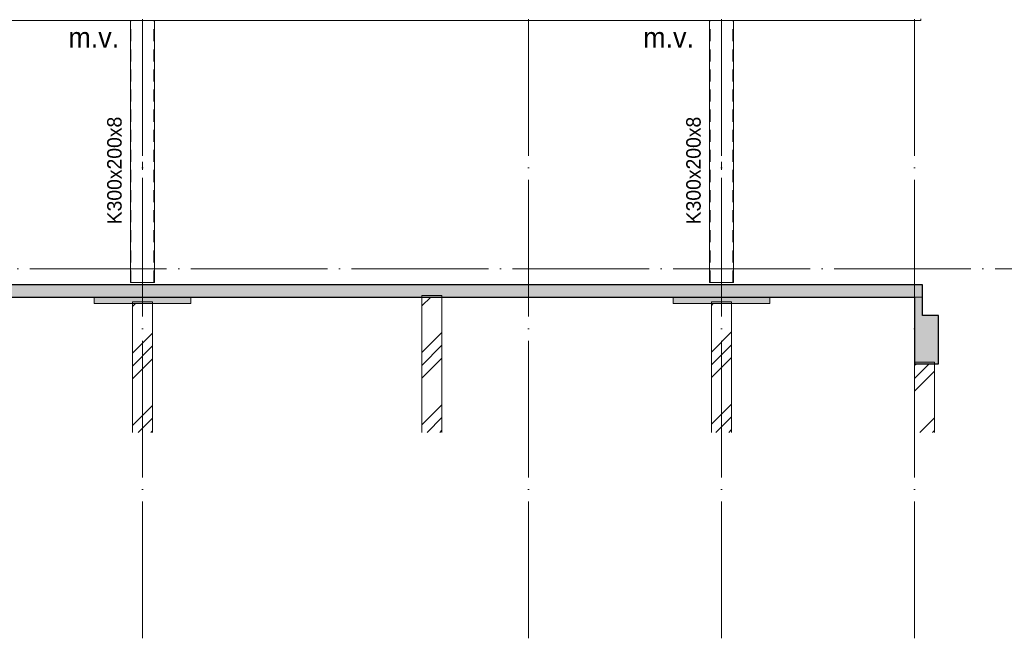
# Model space of a CAD drawing. Header units: millimetres. Extents: x 4517 to 474157, y -4632 to 9900.
# Tile 93 of 114: x 374940 to 387183, y -4594 to 3099. Entities that reach past the tile are written whole.
import ezdxf

# ---------------------------------------------------------------- set-up
doc = ezdxf.new("R2010")
doc.units = ezdxf.units.MM
for name, pattern in [('WSP_hartlijn', [800, 500, -100, 100, -100]), ('WSP_hhidden', [250, 150, -100]), ('WSP_stramienlijn', [2000, 1700, -150, 0, -150])]:
    doc.linetypes.add(name, pattern=pattern)
for name, color, linetype, lineweight in [('00_algemeen - hartlijn', 7, 'WSP_hartlijn', 13), ('00_algemeen - hhidden - 0_13mm', 7, 'WSP_hhidden', 13), ('00_text', 7, 'Continuous', 13), ('07_stramien', 4, 'Continuous', 13), ('07_stramien - levels', 7, 'Continuous', 13), ('16_funderingsconstructies', 2, 'Continuous', 18), ('16_funderingsconstructies - voeten en balken -cut-', 3, 'Continuous', 25), ('17_paalfunderingen - prefab', 2, 'Continuous', 18), ('23_vloeren', 2, 'Continuous', 18), ('23_vloeren - hatch', 1, 'Continuous', 18), ('23_vloeren -cut-', 3, 'Continuous', 25), ('28_hoofddraagconstructies - kolommen en liggers - staal', 1, 'Continuous', 13), ('28_hoofddraagconstructies - tags', 7, 'Continuous', 18)]:
    doc.layers.add(name, color=color, linetype=linetype, lineweight=lineweight)
doc.layers.add('16_funderingsconstructies - voeten en balken', color=2, linetype='Continuous')
doc.styles.add('Revittext', font='txt', dxfattribs={"height": 250})
doc.styles.add('Revittext_1', font='txt', dxfattribs={"height": 180})
pattern_1 = [(45, (12053.6, 0), (-449.013, 449.013), []), (45, (12212.33, 0), (0, 898.026), []), (45, (11894.83, 0), (0, 898.026), [])]

# ---------------------------------------------------------------- blocks, each defined once
blk = doc.blocks.new('28_WSP_SC_staal - RHS v18-0 - RHSH 300x200x8 - S275-1336330-as G')
at = {"layer": '00_algemeen - hartlijn'}
blk.add_line((5000, -170), (5000, 3090), dxfattribs=at)
at = {"layer": '00_algemeen - hhidden - 0_13mm'}
for p, q in [((4858, -170), (4858, 3090)), ((5142, -170), (5142, 3090))]:
    blk.add_line(p, q, dxfattribs=at)
blk = doc.blocks.new('17_WSP_FD_prefab - fundatiepaal v18-0 - 250x250-V101-as G')
at = {"layer": '16_funderingsconstructies', "lineweight": 13}
h = blk.add_hatch(dxfattribs=at)
h.set_pattern_fill('FP_1', color=50, style=0, pattern_type=2)
h.set_pattern_definition(pattern_1)
h.paths.add_polyline_path([(19275, -2035), (19525, -2035), (19525, -430), (19275, -430), (19275, -528)])
at = {"layer": '16_funderingsconstructies', "color": 135, "lineweight": 13}
for p, q in [((19525, -410), (19275, -410)), ((19275, -410), (19275, -430)), ((19525, -430), (19525, -410))]:
    blk.add_line(p, q, dxfattribs=at)
at = {"layer": '17_paalfunderingen - prefab', "color": 55}
for p, q in [((19275, -430), (19275, -2035)), ((19525, -2035), (19525, -430))]:
    blk.add_line(p, q, dxfattribs=at)
blk = doc.blocks.new('17_WSP_FD_prefab - fundatiepaal v18-0 - 250x250-V102-as G')
at = {"layer": '16_funderingsconstructies', "lineweight": 13}
h = blk.add_hatch(dxfattribs=at)
h.set_pattern_fill('FP_1', color=50, style=0, pattern_type=2)
h.set_pattern_definition(pattern_1)
h.paths.add_polyline_path([(23125, -2035), (23125, -350), (22875, -350), (22875, -2035)])
at = {"layer": '16_funderingsconstructies', "color": 135, "lineweight": 13}
for p, q in [((23125, -330), (22875, -330)), ((22875, -330), (22875, -350)), ((23125, -350), (23125, -330))]:
    blk.add_line(p, q, dxfattribs=at)
at = {"layer": '17_paalfunderingen - prefab', "color": 55}
for p, q in [((22875, -350), (22875, -2035)), ((23125, -2035), (23125, -350))]:
    blk.add_line(p, q, dxfattribs=at)
blk = doc.blocks.new('17_WSP_FD_prefab - fundatiepaal v18-0 - 250x250-V103-as G')
at = {"layer": '16_funderingsconstructies', "lineweight": 13}
h = blk.add_hatch(dxfattribs=at)
h.set_pattern_fill('FP_1', color=50, style=0, pattern_type=2)
h.set_pattern_definition(pattern_1)
h.paths.add_polyline_path([(26725, -2035), (26725, -430), (26475, -430), (26475, -2035)])
at = {"layer": '16_funderingsconstructies', "color": 135, "lineweight": 13}
for p, q in [((26725, -410), (26475, -410)), ((26475, -410), (26475, -430)), ((26725, -430), (26725, -410))]:
    blk.add_line(p, q, dxfattribs=at)
at = {"layer": '17_paalfunderingen - prefab', "color": 55}
for p, q in [((26475, -430), (26475, -2035)), ((26725, -2035), (26725, -430))]:
    blk.add_line(p, q, dxfattribs=at)
blk = doc.blocks.new('17_WSP_FD_prefab - fundatiepaal v18-0 - 250x250-V104-as G')
at = {"layer": '16_funderingsconstructies', "lineweight": 13}
h = blk.add_hatch(dxfattribs=at)
h.set_pattern_fill('FP_1', color=50, style=0, pattern_type=2)
h.set_pattern_definition(pattern_1)
h.paths.add_polyline_path([(29100, -2035), (29250, -2035), (29250, -1180), (29000, -1180), (29000, -2035)])
at = {"layer": '16_funderingsconstructies', "color": 135, "lineweight": 13}
for p, q in [((29250, -1160), (29000, -1160)), ((29250, -1180), (29250, -1160))]:
    blk.add_line(p, q, dxfattribs=at)
at = {"layer": '17_paalfunderingen - prefab', "color": 55}
for p, q in [((29000, -1180), (29000, -2035)), ((29250, -2035), (29250, -1180))]:
    blk.add_line(p, q, dxfattribs=at)

msp = doc.modelspace()

# ---------------------------------------------------------------- hatches: boundary and pattern name
at = {"layer": '16_funderingsconstructies - voeten en balken'}
for points in [[(376699, -430), (377066.4, -430), (377066.4, -350), (375866.4, -350), (375866.4, -430), (376068.7, -430)], [(384262.5, -430), (384266.4, -430), (384266.4, -350), (383066.4, -350), (383066.4, -430), (383632.2, -430)], [(386366.4, -1180), (386366.4, -580), (386166.4, -580), (386166.4, -350), (386066.4, -350), (386066.4, -1180)]]:
    msp.add_hatch(color=90, dxfattribs=at).paths.add_polyline_path(points)
at = {"layer": '23_vloeren - hatch'}
msp.add_hatch(color=10, dxfattribs=at).paths.add_polyline_path([(386066.4, -350), (386166.4, -350), (386166.4, -200), (359566.4, -200), (359566.4, -350), (384262.5, -350)])

# ---------------------------------------------------------------- linework, layer by layer
at = {"layer": '07_stramien', "linetype": 'WSP_stramienlijn'}
for p, q in [((376466.4, -4594.5), (376466.4, 9000)), ((381266.4, -4594.5), (381266.4, 9000)), ((383666.4, -4594.5), (383666.4, 9000)), ((386066.4, -4594.5), (386066.4, 9000))]:
    msp.add_line(p, q, dxfattribs=at)
at = {"layer": '07_stramien - levels', "linetype": 'WSP_stramienlijn'}
msp.add_line((355066.4, 0), (399426.3, 0), dxfattribs=at)
at = {"layer": '16_funderingsconstructies - voeten en balken', "color": 55, "lineweight": 18}
for p, q in [((375866.4, -430), (375866.4, -350)), ((377066.4, -350), (377066.4, -430)), ((383066.4, -430), (383066.4, -350)), ((384266.4, -350), (384266.4, -430)), ((386166.4, -350), (386066.4, -350)), ((377066.4, -430), (375866.4, -430)), ((384266.4, -430), (383066.4, -430))]:
    msp.add_line(p, q, dxfattribs=at)
at = {"layer": '16_funderingsconstructies - voeten en balken -cut-', "color": 8}
for p, q in [((386066.4, -350), (386066.4, -1180)), ((386166.4, -580), (386166.4, -350)), ((386366.4, -580), (386166.4, -580)), ((386366.4, -1180), (386366.4, -580)), ((386066.4, -1180), (386366.4, -1180))]:
    msp.add_line(p, q, dxfattribs=at)
at = {"layer": '23_vloeren', "color": 55}
msp.add_line((386066.4, -350), (386166.4, -350), dxfattribs=at)
at = {"layer": '23_vloeren -cut-', "color": 8}
for p, q in [((386166.4, -200), (359566.4, -200)), ((386166.4, -350), (386166.4, -200)), ((359666.4, -350), (386066.4, -350))]:
    msp.add_line(p, q, dxfattribs=at)
at = {"layer": '28_hoofddraagconstructies - kolommen en liggers - staal'}
for p, q in [((359766.4, 3090), (386146.4, 3090)), ((376316.4, 3090), (376316.4, -170)), ((376616.4, -170), (376616.4, 3090)), ((383516.4, 3090), (383516.4, -170)), ((383816.4, -170), (383816.4, 3090)), ((386146.4, 3107.5), (386146.4, 3090)), ((376328.4, -170), (376316.4, -170)), ((376328.4, -170), (376604.4, -170)), ((376604.4, -170), (376616.4, -170)), ((383528.4, -170), (383516.4, -170)), ((383528.4, -170), (383804.4, -170)), ((383804.4, -170), (383816.4, -170))]:
    msp.add_line(p, q, dxfattribs=at)

# ---------------------------------------------------------------- block references
at = {"layer": '00_algemeen - hhidden - 0_13mm'}
for p in [(371466.4, 0), (378666.4, 0)]:
    msp.add_blockref('28_WSP_SC_staal - RHS v18-0 - RHSH 300x200x8 - S275-1336330-as G', p, dxfattribs=at)
at = {"layer": '16_funderingsconstructies', "color": 135, "lineweight": 13}
for name in ['17_WSP_FD_prefab - fundatiepaal v18-0 - 250x250-V102-as G', '17_WSP_FD_prefab - fundatiepaal v18-0 - 250x250-V101-as G', '17_WSP_FD_prefab - fundatiepaal v18-0 - 250x250-V103-as G', '17_WSP_FD_prefab - fundatiepaal v18-0 - 250x250-V104-as G']:
    msp.add_blockref(name, (357066.4, 0), dxfattribs=at)

# ---------------------------------------------------------------- texts
at = {"layer": '00_text', "lineweight": 18, "char_height": 250, "width": 817.721, "attachment_point": 1, "style": 'Revittext'}
for insert in [(375546.1, 3002.7), (382693.3, 3002.7)]:
    msp.add_mtext('m.v.', dxfattribs=dict(at, insert=insert))
at = {"layer": '28_hoofddraagconstructies - tags', "lineweight": 13, "char_height": 180, "width": 1651.476, "attachment_point": 1, "rotation": 90, "style": 'Revittext_1', "bg_fill": 3, "box_fill_scale": 1.25, "bg_fill_color": 256, "bg_fill_true_color": 13158600, "bg_fill_transparency": 0}
for insert in [(376028.1, 553.5), (383228.1, 553.5)]:
    msp.add_mtext('K300x200x8', dxfattribs=dict(at, insert=insert))

doc.saveas('drawing.dxf')
